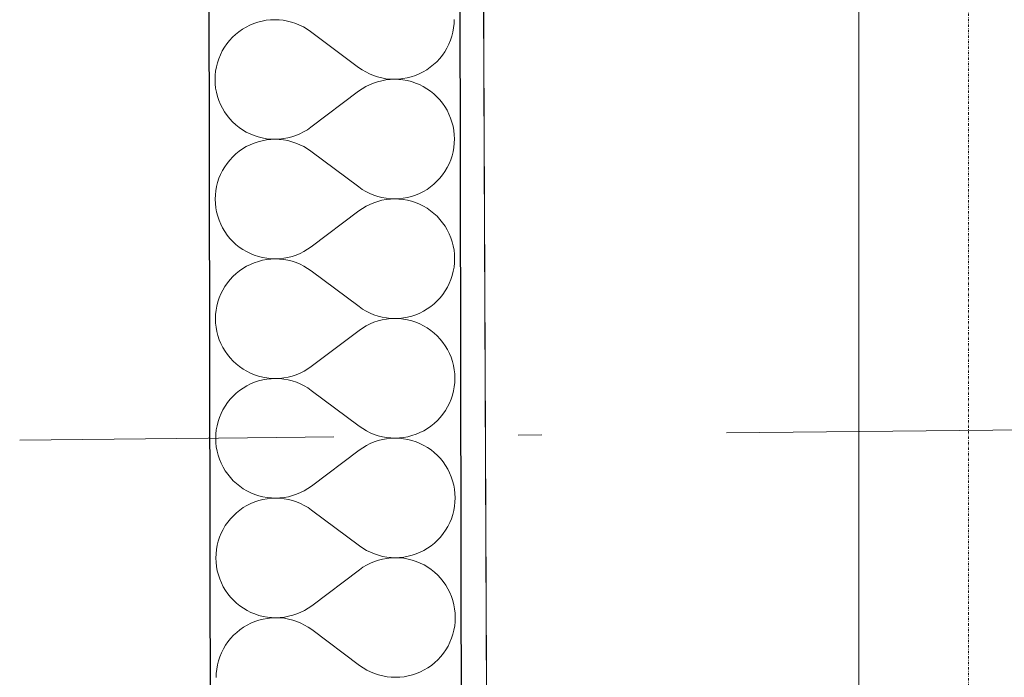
# Model space of a CAD drawing. Header units: millimetres. Extents: x -24674 to 2959, y -2716 to 20653.
# Tile 127 of 161: x -11258 to -10631, y 12247 to 12666. Entities that reach past the tile are written whole.
import ezdxf

# ---------------------------------------------------------------- set-up
doc = ezdxf.new("R2010")
doc.units = ezdxf.units.MM
doc.header["$MEASUREMENT"] = 0
for name, pattern in [('Wipeout_Contour', [1000, 0, -1000]), ('Čerchovaná', [450, 200, -117.5, 15, -117.5]), ('Čerchovaná S', [3.5, 1.5, -0.85, 0.3, -0.85])]:
    doc.linetypes.add(name, pattern=pattern)
for name, color, linetype in [('9._POHLED ZÁPADNÍ_1_Konstrukce - krov', 7, 'Continuous'), ('9._POHLED ZÁPADNÍ_1_Konstrukce - nosné', 7, 'Continuous'), ('9._POHLED ZÁPADNÍ_1_Nové_Konstrukce - nosné', 7, 'Continuous'), ('9._POHLED ZÁPADNÍ_1_Nové_Výplně - Povrchové', 7, 'Continuous'), ('9._POHLED ZÁPADNÍ_1_Nové_Výplně – Řezové', 7, 'Continuous'), ('9._POHLED ZÁPADNÍ_1_Výplně - Povrchové', 7, 'Continuous'), ('9._POHLED ZÁPADNÍ_1_VÝTAH VAR 1', 7, 'Continuous')]:
    doc.layers.add(name, color=color, linetype=linetype)

# ---------------------------------------------------------------- blocks, each defined once
blk = doc.blocks.new('*X21', base_point=(-27719.5, -6043.99))
at = {"layer": '9._POHLED ZÁPADNÍ_1_Nové_Výplně – Řezové', "color": 21, "linetype": 'Continuous', "lineweight": 20, "true_color": 0xffaaaa}
for p, q in [((-11103.34, 12665.18), (-11105.98, 12664.51)), ((-11100.67, 12665.67), (-11103.34, 12665.18)), ((-11097.96, 12665.96), (-11100.67, 12665.67)), ((-11095.24, 12666.07), (-11097.96, 12665.96)), ((-11092.53, 12665.97), (-11095.24, 12666.07)), ((-11089.82, 12665.68), (-11092.53, 12665.97)), ((-11087.14, 12665.2), (-11089.82, 12665.68)), ((-11084.51, 12664.53), (-11087.14, 12665.2)), ((-10981.08, 12663.55), (-10980.98, 12666.27)), ((-11115.84, 12659.99), (-11118.07, 12658.43)), ((-11113.5, 12661.38), (-11115.84, 12659.99)), ((-11111.07, 12662.6), (-11113.5, 12661.38)), ((-11108.56, 12663.65), (-11111.07, 12662.6)), ((-11105.98, 12664.51), (-11108.56, 12663.65)), ((-11081.92, 12663.68), (-11084.51, 12664.53)), ((-11079.41, 12662.64), (-11081.92, 12663.68)), ((-11076.98, 12661.42), (-11079.41, 12662.64)), ((-11074.63, 12660.04), (-11076.98, 12661.42)), ((-11072.4, 12658.49), (-11074.63, 12660.04)), ((-10981.84, 12658.17), (-10981.36, 12660.84)), ((-10981.36, 12660.84), (-10981.08, 12663.55)), ((-11124.03, 12652.87), (-11125.73, 12650.75)), ((-11122.18, 12654.87), (-11124.03, 12652.87)), ((-11120.19, 12656.72), (-11122.18, 12654.87)), ((-11118.07, 12658.43), (-11120.19, 12656.72)), ((-11041.88, 12635.68), (-11072.4, 12658.49)), ((-10984.4, 12650.43), (-10983.36, 12652.95)), ((-10983.36, 12652.95), (-10982.51, 12655.53)), ((-10982.51, 12655.53), (-10981.84, 12658.17)), ((-11127.28, 12648.52), (-11128.67, 12646.17)), ((-11125.73, 12650.75), (-11127.28, 12648.52)), ((-10987, 12645.65), (-10985.61, 12648)), ((-10985.61, 12648), (-10984.4, 12650.43)), ((-11130.92, 12641.22), (-11131.77, 12638.64)), ((-11129.88, 12643.74), (-11130.92, 12641.22)), ((-11128.67, 12646.17), (-11129.88, 12643.74)), ((-10992.1, 12639.3), (-10990.25, 12641.3)), ((-10990.25, 12641.3), (-10988.55, 12643.42)), ((-10988.55, 12643.42), (-10987, 12645.65)), ((-11132.44, 12636), (-11132.92, 12633.33)), ((-11131.77, 12638.64), (-11132.44, 12636)), ((-11041.88, 12635.68), (-11039.65, 12634.13)), ((-11039.65, 12634.13), (-11037.3, 12632.75)), ((-11000.78, 12632.79), (-10998.44, 12634.18)), ((-10998.44, 12634.18), (-10996.21, 12635.74)), ((-10996.21, 12635.74), (-10994.09, 12637.45)), ((-10994.09, 12637.45), (-10992.1, 12639.3)), ((-11133.2, 12630.62), (-11133.3, 12627.9)), ((-11133.3, 12627.9), (-11133.19, 12625.18)), ((-11132.92, 12633.33), (-11133.2, 12630.62)), ((-11037.3, 12632.75), (-11034.87, 12631.53)), ((-11034.87, 12631.53), (-11032.36, 12630.49)), ((-11032.36, 12630.49), (-11029.77, 12629.64)), ((-11029.77, 12629.64), (-11027.14, 12628.97)), ((-11027.14, 12628.97), (-11024.46, 12628.49)), ((-11024.46, 12627.7), (-11027.13, 12627.21)), ((-11024.46, 12628.49), (-11021.75, 12628.2)), ((-11021.75, 12628), (-11024.46, 12627.7)), ((-11021.75, 12628.2), (-11019.04, 12628.11)), ((-11019.04, 12628.11), (-11021.75, 12628)), ((-11019.04, 12628.11), (-11016.32, 12628.21)), ((-11016.32, 12628.01), (-11019.04, 12628.11)), ((-11016.32, 12628.21), (-11013.61, 12628.5)), ((-11013.61, 12627.73), (-11016.32, 12628.01)), ((-11013.61, 12628.5), (-11010.94, 12628.99)), ((-11010.93, 12627.25), (-11013.61, 12627.73)), ((-11010.94, 12628.99), (-11008.3, 12629.66)), ((-11008.3, 12629.66), (-11005.72, 12630.52)), ((-11005.72, 12630.52), (-11003.21, 12631.57)), ((-11003.21, 12631.57), (-11000.78, 12632.79)), ((-11133.19, 12625.18), (-11132.9, 12622.48)), ((-11132.9, 12622.48), (-11132.41, 12619.8)), ((-11039.62, 12622), (-11041.85, 12620.45)), ((-11037.29, 12623.4), (-11039.62, 12622)), ((-11034.86, 12624.62), (-11037.29, 12623.4)), ((-11032.35, 12625.67), (-11034.86, 12624.62)), ((-11029.77, 12626.53), (-11032.35, 12625.67)), ((-11027.13, 12627.21), (-11029.77, 12626.53)), ((-11008.29, 12626.59), (-11010.93, 12627.25)), ((-11005.71, 12625.73), (-11008.29, 12626.59)), ((-11003.2, 12624.7), (-11005.71, 12625.73)), ((-11000.76, 12623.49), (-11003.2, 12624.7)), ((-10998.42, 12622.1), (-11000.76, 12623.49)), ((-10996.18, 12620.56), (-10998.42, 12622.1)), ((-11132.41, 12619.8), (-11131.73, 12617.17)), ((-11131.73, 12617.17), (-11130.87, 12614.59)), ((-11041.85, 12620.45), (-11072.29, 12597.53)), ((-10994.06, 12618.85), (-10996.18, 12620.56)), ((-10992.06, 12617), (-10994.06, 12618.85)), ((-10990.2, 12615.02), (-10992.06, 12617)), ((-10988.49, 12612.9), (-10990.2, 12615.02)), ((-11130.87, 12614.59), (-11129.82, 12612.08)), ((-11129.82, 12612.08), (-11128.6, 12609.65)), ((-11128.6, 12609.65), (-11127.21, 12607.31)), ((-10986.94, 12610.67), (-10988.49, 12612.9)), ((-10985.54, 12608.33), (-10986.94, 12610.67)), ((-11127.21, 12607.31), (-11125.65, 12605.08)), ((-11125.65, 12605.08), (-11123.94, 12602.96)), ((-11123.94, 12602.96), (-11122.08, 12600.98)), ((-10984.32, 12605.9), (-10985.54, 12608.33)), ((-10983.28, 12603.39), (-10984.32, 12605.9)), ((-10982.41, 12600.81), (-10983.28, 12603.39)), ((-11122.08, 12600.98), (-11120.09, 12599.13)), ((-11120.09, 12599.13), (-11117.97, 12597.42)), ((-11117.97, 12597.42), (-11115.73, 12595.88)), ((-11074.52, 12595.98), (-11072.29, 12597.53)), ((-10981.73, 12598.18), (-10982.41, 12600.81)), ((-10981.25, 12595.5), (-10981.73, 12598.18)), ((-11115.73, 12595.88), (-11113.38, 12594.49)), ((-11113.38, 12594.49), (-11110.95, 12593.28)), ((-11110.95, 12593.28), (-11108.43, 12592.25)), ((-11108.43, 12592.25), (-11105.85, 12591.39)), ((-11105.85, 12591.39), (-11103.21, 12590.73)), ((-11103.21, 12590.73), (-11100.53, 12590.25)), ((-11100.53, 12590.25), (-11097.83, 12589.97)), ((-11097.83, 12589.97), (-11095.11, 12589.87)), ((-11095.11, 12589.87), (-11097.83, 12589.77)), ((-11095.11, 12589.87), (-11092.39, 12589.98)), ((-11092.39, 12589.78), (-11095.11, 12589.87)), ((-11092.39, 12589.98), (-11089.69, 12590.28)), ((-11089.69, 12590.28), (-11087.01, 12590.77)), ((-11087.01, 12590.77), (-11084.38, 12591.45)), ((-11084.38, 12591.45), (-11081.8, 12592.31)), ((-11081.8, 12592.31), (-11079.29, 12593.36)), ((-11079.29, 12593.36), (-11076.86, 12594.58)), ((-11076.86, 12594.58), (-11074.52, 12595.98)), ((-10980.95, 12592.8), (-10981.25, 12595.5)), ((-10980.85, 12590.08), (-10980.95, 12592.8)), ((-10980.94, 12587.36), (-10980.85, 12590.08)), ((-11115.71, 12583.8), (-11117.94, 12582.24)), ((-11113.37, 12585.19), (-11115.71, 12583.8)), ((-11110.94, 12586.41), (-11113.37, 12585.19)), ((-11108.43, 12587.46), (-11110.94, 12586.41)), ((-11105.84, 12588.32), (-11108.43, 12587.46)), ((-11103.21, 12588.99), (-11105.84, 12588.32)), ((-11100.53, 12589.48), (-11103.21, 12588.99)), ((-11097.83, 12589.77), (-11100.53, 12589.48)), ((-11089.69, 12589.49), (-11092.39, 12589.78)), ((-11087.01, 12589.01), (-11089.69, 12589.49)), ((-11084.37, 12588.34), (-11087.01, 12589.01)), ((-11081.79, 12587.49), (-11084.37, 12588.34)), ((-11079.27, 12586.45), (-11081.79, 12587.49)), ((-11076.84, 12585.23), (-11079.27, 12586.45)), ((-11074.5, 12583.85), (-11076.84, 12585.23)), ((-11072.26, 12582.3), (-11074.5, 12583.85)), ((-10981.71, 12581.97), (-10981.23, 12584.65)), ((-10981.23, 12584.65), (-10980.94, 12587.36)), ((-11122.04, 12578.68), (-11123.89, 12576.68)), ((-11120.05, 12580.53), (-11122.04, 12578.68)), ((-11117.94, 12582.24), (-11120.05, 12580.53)), ((-11041.75, 12559.49), (-11072.26, 12582.3)), ((-10983.23, 12576.76), (-10982.37, 12579.34)), ((-10982.37, 12579.34), (-10981.71, 12581.97)), ((-11127.15, 12572.33), (-11128.53, 12569.98)), ((-11125.6, 12574.56), (-11127.15, 12572.33)), ((-11123.89, 12576.68), (-11125.6, 12574.56)), ((-10986.86, 12569.46), (-10985.48, 12571.81)), ((-10985.48, 12571.81), (-10984.27, 12574.24)), ((-10984.27, 12574.24), (-10983.23, 12576.76)), ((-11130.78, 12565.03), (-11131.64, 12562.45)), ((-11129.74, 12567.55), (-11130.78, 12565.03)), ((-11128.53, 12569.98), (-11129.74, 12567.55)), ((-10991.97, 12563.11), (-10990.12, 12565.11)), ((-10990.12, 12565.11), (-10988.41, 12567.23)), ((-10988.41, 12567.23), (-10986.86, 12569.46)), ((-11132.3, 12559.81), (-11132.78, 12557.14)), ((-11131.64, 12562.45), (-11132.3, 12559.81)), ((-11041.75, 12559.49), (-11039.51, 12557.94)), ((-10998.3, 12557.99), (-10996.07, 12559.54)), ((-10996.07, 12559.54), (-10993.96, 12561.25)), ((-10993.96, 12561.25), (-10991.97, 12563.11)), ((-11133.07, 12554.43), (-11133.16, 12551.71)), ((-11132.78, 12557.14), (-11133.07, 12554.43)), ((-11039.51, 12557.94), (-11037.17, 12556.56)), ((-11037.17, 12556.56), (-11034.74, 12555.34)), ((-11034.74, 12555.34), (-11032.22, 12554.3)), ((-11032.22, 12554.3), (-11029.64, 12553.45)), ((-11029.64, 12553.45), (-11027, 12552.78)), ((-11027, 12552.78), (-11024.32, 12552.3)), ((-11024.32, 12552.3), (-11021.62, 12552.01)), ((-11016.18, 12552.01), (-11013.48, 12552.31)), ((-11013.48, 12552.31), (-11010.8, 12552.8)), ((-11010.8, 12552.8), (-11008.17, 12553.47)), ((-11008.17, 12553.47), (-11005.59, 12554.33)), ((-11005.59, 12554.33), (-11003.07, 12555.38)), ((-11003.07, 12555.38), (-11000.64, 12556.6)), ((-11000.64, 12556.6), (-10998.3, 12557.99)), ((-11133.16, 12551.71), (-11133.06, 12548.99)), ((-11133.06, 12548.99), (-11132.76, 12546.29)), ((-11132.76, 12546.29), (-11132.28, 12543.61)), ((-11037.15, 12547.21), (-11039.49, 12545.81)), ((-11034.72, 12548.43), (-11037.15, 12547.21)), ((-11032.21, 12549.48), (-11034.72, 12548.43)), ((-11029.63, 12550.34), (-11032.21, 12549.48)), ((-11027, 12551.02), (-11029.63, 12550.34)), ((-11024.32, 12551.51), (-11027, 12551.02)), ((-11021.62, 12551.81), (-11024.32, 12551.51)), ((-11021.62, 12552.01), (-11018.9, 12551.91)), ((-11018.9, 12551.91), (-11021.62, 12551.81)), ((-11018.9, 12551.91), (-11016.18, 12552.01)), ((-11016.18, 12551.82), (-11018.9, 12551.91)), ((-11013.48, 12551.54), (-11016.18, 12551.82)), ((-11010.8, 12551.06), (-11013.48, 12551.54)), ((-11008.16, 12550.4), (-11010.8, 12551.06)), ((-11005.58, 12549.54), (-11008.16, 12550.4)), ((-11003.06, 12548.51), (-11005.58, 12549.54)), ((-11000.63, 12547.3), (-11003.06, 12548.51)), ((-10998.28, 12545.91), (-11000.63, 12547.3)), ((-11132.28, 12543.61), (-11131.6, 12540.98)), ((-11131.6, 12540.98), (-11130.73, 12538.4)), ((-11041.72, 12544.26), (-11072.16, 12521.34)), ((-11039.49, 12545.81), (-11041.72, 12544.26)), ((-10996.04, 12544.37), (-10998.28, 12545.91)), ((-10993.92, 12542.66), (-10996.04, 12544.37)), ((-10991.93, 12540.81), (-10993.92, 12542.66)), ((-10990.07, 12538.83), (-10991.93, 12540.81)), ((-11130.73, 12538.4), (-11129.69, 12535.89)), ((-11129.69, 12535.89), (-11128.47, 12533.46)), ((-11128.47, 12533.46), (-11127.07, 12531.12)), ((-10988.36, 12536.71), (-10990.07, 12538.83)), ((-10986.8, 12534.48), (-10988.36, 12536.71)), ((-10985.41, 12532.14), (-10986.8, 12534.48)), ((-11127.07, 12531.12), (-11125.52, 12528.89)), ((-11125.52, 12528.89), (-11123.81, 12526.77)), ((-10984.19, 12529.71), (-10985.41, 12532.14)), ((-10983.14, 12527.2), (-10984.19, 12529.71)), ((-10982.28, 12524.62), (-10983.14, 12527.2)), ((-11123.81, 12526.77), (-11121.95, 12524.79)), ((-11121.95, 12524.79), (-11119.95, 12522.94)), ((-11119.95, 12522.94), (-11117.83, 12521.23)), ((-11117.83, 12521.23), (-11115.59, 12519.69)), ((-11074.39, 12519.79), (-11072.16, 12521.34)), ((-10981.6, 12521.99), (-10982.28, 12524.62)), ((-10981.11, 12519.31), (-10981.6, 12521.99)), ((-11115.59, 12519.69), (-11113.25, 12518.3)), ((-11113.25, 12518.3), (-11110.81, 12517.09)), ((-11110.81, 12517.09), (-11108.3, 12516.06)), ((-11108.3, 12516.06), (-11105.72, 12515.2)), ((-11105.72, 12515.2), (-11103.08, 12514.54)), ((-11086.88, 12514.58), (-11084.24, 12515.25)), ((-11084.24, 12515.25), (-11081.66, 12516.12)), ((-11081.66, 12516.12), (-11079.15, 12517.17)), ((-11079.15, 12517.17), (-11076.72, 12518.39)), ((-11076.72, 12518.39), (-11074.39, 12519.79)), ((-10980.82, 12516.61), (-10981.11, 12519.31)), ((-10980.71, 12513.89), (-10980.82, 12516.61)), ((-11113.23, 12509), (-11115.57, 12507.61)), ((-11110.8, 12510.22), (-11113.23, 12509)), ((-11108.29, 12511.27), (-11110.8, 12510.22)), ((-11105.71, 12512.13), (-11108.29, 12511.27)), ((-11103.07, 12512.8), (-11105.71, 12512.13)), ((-11103.08, 12514.54), (-11100.4, 12514.06)), ((-11100.4, 12513.29), (-11103.07, 12512.8)), ((-11100.4, 12514.06), (-11097.69, 12513.78)), ((-11097.69, 12513.58), (-11100.4, 12513.29)), ((-11097.69, 12513.78), (-11094.97, 12513.68)), ((-11094.97, 12513.68), (-11097.69, 12513.58)), ((-11094.97, 12513.68), (-11092.26, 12513.79)), ((-11092.26, 12513.59), (-11094.97, 12513.68)), ((-11092.26, 12513.79), (-11089.55, 12514.09)), ((-11089.55, 12513.3), (-11092.26, 12513.59)), ((-11089.55, 12514.09), (-11086.88, 12514.58)), ((-11086.87, 12512.82), (-11089.55, 12513.3)), ((-11084.24, 12512.15), (-11086.87, 12512.82)), ((-11081.65, 12511.3), (-11084.24, 12512.15)), ((-11079.14, 12510.26), (-11081.65, 12511.3)), ((-11076.71, 12509.04), (-11079.14, 12510.26)), ((-11074.36, 12507.66), (-11076.71, 12509.04)), ((-10981.57, 12505.78), (-10981.09, 12508.46)), ((-10981.09, 12508.46), (-10980.81, 12511.17)), ((-10980.81, 12511.17), (-10980.71, 12513.89)), ((-11121.91, 12502.49), (-11123.76, 12500.49)), ((-11119.92, 12504.34), (-11121.91, 12502.49)), ((-11117.8, 12506.05), (-11119.92, 12504.34)), ((-11115.57, 12507.61), (-11117.8, 12506.05)), ((-11072.13, 12506.11), (-11074.36, 12507.66)), ((-11041.61, 12483.3), (-11072.13, 12506.11)), ((-10983.09, 12500.56), (-10982.24, 12503.15)), ((-10982.24, 12503.15), (-10981.57, 12505.78)), ((-11127.01, 12496.14), (-11128.4, 12493.79)), ((-11125.46, 12498.37), (-11127.01, 12496.14)), ((-11123.76, 12500.49), (-11125.46, 12498.37)), ((-10985.34, 12495.61), (-10984.13, 12498.05)), ((-10984.13, 12498.05), (-10983.09, 12500.56)), ((-11129.61, 12491.36), (-11130.65, 12488.84)), ((-11128.4, 12493.79), (-11129.61, 12491.36)), ((-10989.98, 12488.92), (-10988.28, 12491.04)), ((-10988.28, 12491.04), (-10986.73, 12493.27)), ((-10986.73, 12493.27), (-10985.34, 12495.61)), ((-11132.17, 12483.62), (-11132.65, 12480.95)), ((-11131.5, 12486.26), (-11132.17, 12483.62)), ((-11130.65, 12488.84), (-11131.5, 12486.26)), ((-11041.61, 12483.3), (-11039.38, 12481.75)), ((-10998.17, 12481.8), (-10995.94, 12483.35)), ((-10995.94, 12483.35), (-10993.82, 12485.06)), ((-10993.82, 12485.06), (-10991.83, 12486.92)), ((-10991.83, 12486.92), (-10989.98, 12488.92)), ((-11132.93, 12478.24), (-11133.03, 12475.52)), ((-11132.65, 12480.95), (-11132.93, 12478.24)), ((-11039.38, 12481.75), (-11037.03, 12480.37)), ((-11037.03, 12480.37), (-11034.6, 12479.15)), ((-11034.6, 12479.15), (-11032.09, 12478.11)), ((-11032.09, 12478.11), (-11029.5, 12477.26)), ((-11029.5, 12477.26), (-11026.87, 12476.59)), ((-11010.67, 12476.6), (-11008.03, 12477.28)), ((-11008.03, 12477.28), (-11005.45, 12478.14)), ((-11005.45, 12478.14), (-11002.94, 12479.19)), ((-11002.94, 12479.19), (-11000.51, 12480.41)), ((-11000.51, 12480.41), (-10998.17, 12481.8)), ((-11133.03, 12475.52), (-11132.92, 12472.8)), ((-11132.92, 12472.8), (-11132.63, 12470.1)), ((-11037.02, 12471.02), (-11039.35, 12469.62)), ((-11034.59, 12472.24), (-11037.02, 12471.02)), ((-11032.08, 12473.29), (-11034.59, 12472.24)), ((-11029.5, 12474.15), (-11032.08, 12473.29)), ((-11026.86, 12474.83), (-11029.5, 12474.15)), ((-11026.87, 12476.59), (-11024.19, 12476.11)), ((-11024.19, 12475.32), (-11026.86, 12474.83)), ((-11024.19, 12476.11), (-11021.48, 12475.82)), ((-11021.48, 12475.62), (-11024.19, 12475.32)), ((-11021.48, 12475.82), (-11018.77, 12475.72)), ((-11018.77, 12475.72), (-11021.48, 12475.62)), ((-11018.77, 12475.72), (-11016.05, 12475.82)), ((-11016.05, 12475.63), (-11018.77, 12475.72)), ((-11016.05, 12475.82), (-11013.34, 12476.12)), ((-11013.34, 12475.35), (-11016.05, 12475.63)), ((-11013.34, 12476.12), (-11010.67, 12476.6)), ((-11010.66, 12474.87), (-11013.34, 12475.35)), ((-11008.02, 12474.21), (-11010.66, 12474.87)), ((-11005.44, 12473.35), (-11008.02, 12474.21)), ((-11002.93, 12472.32), (-11005.44, 12473.35)), ((-11000.49, 12471.1), (-11002.93, 12472.32)), ((-10998.15, 12469.72), (-11000.49, 12471.1)), ((-11132.63, 12470.1), (-11132.14, 12467.42)), ((-11132.14, 12467.42), (-11131.46, 12464.79)), ((-11131.46, 12464.79), (-11130.6, 12462.21)), ((-11041.58, 12468.06), (-11072.02, 12445.15)), ((-11039.35, 12469.62), (-11041.58, 12468.06)), ((-10995.91, 12468.18), (-10998.15, 12469.72)), ((-10993.79, 12466.47), (-10995.91, 12468.18)), ((-10991.79, 12464.62), (-10993.79, 12466.47)), ((-10989.93, 12462.64), (-10991.79, 12464.62)), ((-11130.6, 12462.21), (-11129.55, 12459.7)), ((-11129.55, 12459.7), (-11128.33, 12457.27)), ((-10988.22, 12460.52), (-10989.93, 12462.64)), ((-10986.67, 12458.29), (-10988.22, 12460.52)), ((-10985.27, 12455.95), (-10986.67, 12458.29)), ((-11128.33, 12457.27), (-11126.94, 12454.93)), ((-11126.94, 12454.93), (-11125.38, 12452.7)), ((-11125.38, 12452.7), (-11123.67, 12450.58)), ((-10984.05, 12453.52), (-10985.27, 12455.95)), ((-10983.01, 12451.01), (-10984.05, 12453.52)), ((-11123.67, 12450.58), (-11121.81, 12448.6)), ((-11121.81, 12448.6), (-11119.82, 12446.75)), ((-11119.82, 12446.75), (-11117.7, 12445.04)), ((-10982.14, 12448.43), (-10983.01, 12451.01)), ((-10981.46, 12445.8), (-10982.14, 12448.43)), ((-10980.98, 12443.12), (-10981.46, 12445.8)), ((-11117.7, 12445.04), (-11115.46, 12443.5)), ((-11115.46, 12443.5), (-11113.11, 12442.11)), ((-11113.11, 12442.11), (-11110.68, 12440.9)), ((-11110.68, 12440.9), (-11108.16, 12439.87)), ((-11108.16, 12439.87), (-11105.58, 12439.01)), ((-11084.11, 12439.06), (-11081.53, 12439.93)), ((-11081.53, 12439.93), (-11079.02, 12440.98)), ((-11079.02, 12440.98), (-11076.59, 12442.2)), ((-11076.59, 12442.2), (-11074.25, 12443.6)), ((-11074.25, 12443.6), (-11072.02, 12445.15)), ((-10980.68, 12440.42), (-10980.98, 12443.12)), ((-10980.58, 12437.7), (-10980.68, 12440.42)), ((-11110.67, 12434.03), (-11113.1, 12432.81)), ((-11108.15, 12435.08), (-11110.67, 12434.03)), ((-11105.57, 12435.94), (-11108.15, 12435.08)), ((-11105.58, 12439.01), (-11102.94, 12438.35)), ((-11102.94, 12436.61), (-11105.57, 12435.94)), ((-11102.94, 12438.35), (-11100.26, 12437.87)), ((-11100.26, 12437.1), (-11102.94, 12436.61)), ((-11100.26, 12437.87), (-11097.56, 12437.58)), ((-11097.56, 12437.39), (-11100.26, 12437.1)), ((-11097.56, 12437.58), (-11094.84, 12437.49)), ((-11094.84, 12437.49), (-11097.56, 12437.39)), ((-11094.84, 12437.49), (-11092.12, 12437.6)), ((-11092.12, 12437.4), (-11094.84, 12437.49)), ((-11092.12, 12437.6), (-11089.42, 12437.9)), ((-11089.42, 12437.11), (-11092.12, 12437.4)), ((-11089.42, 12437.9), (-11086.74, 12438.38)), ((-11086.74, 12436.63), (-11089.42, 12437.11)), ((-11086.74, 12438.38), (-11084.11, 12439.06)), ((-11084.1, 12435.96), (-11086.74, 12436.63)), ((-11081.52, 12435.11), (-11084.1, 12435.96)), ((-11079, 12434.07), (-11081.52, 12435.11)), ((-11076.57, 12432.85), (-11079, 12434.07)), ((-10980.96, 12432.27), (-10980.67, 12434.98)), ((-10980.67, 12434.98), (-10980.58, 12437.7)), ((-11119.78, 12428.15), (-11121.77, 12426.3)), ((-11117.67, 12429.86), (-11119.78, 12428.15)), ((-11115.44, 12431.42), (-11117.67, 12429.86)), ((-11113.1, 12432.81), (-11115.44, 12431.42)), ((-11074.23, 12431.47), (-11076.57, 12432.85)), ((-11071.99, 12429.92), (-11074.23, 12431.47)), ((-11041.48, 12407.11), (-11071.99, 12429.92)), ((-10982.96, 12424.37), (-10982.1, 12426.96)), ((-10982.1, 12426.96), (-10981.44, 12429.59)), ((-10981.44, 12429.59), (-10980.96, 12432.27)), ((-11125.33, 12422.18), (-11126.88, 12419.95)), ((-11123.62, 12424.3), (-11125.33, 12422.18)), ((-11121.77, 12426.3), (-11123.62, 12424.3)), ((-10985.21, 12419.42), (-10984, 12421.86)), ((-10984, 12421.86), (-10982.96, 12424.37)), ((-11129.47, 12415.17), (-11130.51, 12412.65)), ((-11128.26, 12417.6), (-11129.47, 12415.17)), ((-11126.88, 12419.95), (-11128.26, 12417.6)), ((-10989.85, 12412.72), (-10988.14, 12414.85)), ((-10988.14, 12414.85), (-10986.59, 12417.08)), ((-10986.59, 12417.08), (-10985.21, 12419.42)), ((-11131.37, 12410.07), (-11132.03, 12407.43)), ((-11130.51, 12412.65), (-11131.37, 12410.07)), ((-10995.8, 12407.16), (-10993.69, 12408.87)), ((-10993.69, 12408.87), (-10991.7, 12410.73)), ((-10991.7, 12410.73), (-10989.85, 12412.72)), ((-11132.8, 12402.05), (-11132.89, 12399.33)), ((-11132.51, 12404.76), (-11132.8, 12402.05)), ((-11132.03, 12407.43), (-11132.51, 12404.76)), ((-11041.48, 12407.11), (-11039.24, 12405.56)), ((-11039.24, 12405.56), (-11036.9, 12404.18)), ((-11036.9, 12404.18), (-11034.47, 12402.96)), ((-11034.47, 12402.96), (-11031.95, 12401.92)), ((-11031.95, 12401.92), (-11029.37, 12401.07)), ((-11007.9, 12401.09), (-11005.32, 12401.95)), ((-11005.32, 12401.95), (-11002.8, 12403)), ((-11002.8, 12403), (-11000.37, 12404.22)), ((-11000.37, 12404.22), (-10998.03, 12405.61)), ((-10998.03, 12405.61), (-10995.8, 12407.16)), ((-11132.89, 12399.33), (-11132.79, 12396.61)), ((-11132.79, 12396.61), (-11132.49, 12393.91)), ((-11034.45, 12396.05), (-11036.88, 12394.83)), ((-11031.94, 12397.1), (-11034.45, 12396.05)), ((-11029.36, 12397.96), (-11031.94, 12397.1)), ((-11029.37, 12401.07), (-11026.73, 12400.4)), ((-11026.73, 12398.64), (-11029.36, 12397.96)), ((-11026.73, 12400.4), (-11024.05, 12399.92)), ((-11024.05, 12399.13), (-11026.73, 12398.64)), ((-11024.05, 12399.92), (-11021.35, 12399.63)), ((-11021.35, 12399.43), (-11024.05, 12399.13)), ((-11021.35, 12399.63), (-11018.63, 12399.53)), ((-11018.63, 12399.53), (-11021.35, 12399.43)), ((-11018.63, 12399.53), (-11015.91, 12399.63)), ((-11015.91, 12399.44), (-11018.63, 12399.53)), ((-11015.91, 12399.63), (-11013.21, 12399.93)), ((-11013.21, 12399.16), (-11015.91, 12399.44)), ((-11013.21, 12399.93), (-11010.53, 12400.41)), ((-11010.53, 12398.68), (-11013.21, 12399.16)), ((-11010.53, 12400.41), (-11007.9, 12401.09)), ((-11007.89, 12398.02), (-11010.53, 12398.68)), ((-11005.31, 12397.16), (-11007.89, 12398.02)), ((-11002.79, 12396.13), (-11005.31, 12397.16)), ((-11000.36, 12394.91), (-11002.79, 12396.13)), ((-11132.49, 12393.91), (-11132.01, 12391.23)), ((-11132.01, 12391.23), (-11131.33, 12388.6)), ((-11041.45, 12391.87), (-11071.89, 12368.96)), ((-11039.22, 12393.43), (-11041.45, 12391.87)), ((-11036.88, 12394.83), (-11039.22, 12393.43)), ((-10998.01, 12393.53), (-11000.36, 12394.91)), ((-10995.77, 12391.98), (-10998.01, 12393.53)), ((-10993.65, 12390.28), (-10995.77, 12391.98)), ((-10991.66, 12388.43), (-10993.65, 12390.28)), ((-11131.33, 12388.6), (-11130.46, 12386.02)), ((-11130.46, 12386.02), (-11129.42, 12383.51)), ((-11129.42, 12383.51), (-11128.2, 12381.08)), ((-10989.8, 12386.45), (-10991.66, 12388.43)), ((-10988.09, 12384.33), (-10989.8, 12386.45)), ((-10986.53, 12382.1), (-10988.09, 12384.33)), ((-11128.2, 12381.08), (-11126.8, 12378.74)), ((-11126.8, 12378.74), (-11125.25, 12376.51)), ((-10985.14, 12379.76), (-10986.53, 12382.1)), ((-10983.92, 12377.33), (-10985.14, 12379.76)), ((-10982.87, 12374.82), (-10983.92, 12377.33)), ((-11125.25, 12376.51), (-11123.54, 12374.39)), ((-11123.54, 12374.39), (-11121.68, 12372.41)), ((-11121.68, 12372.41), (-11119.68, 12370.56)), ((-11119.68, 12370.56), (-11117.56, 12368.85)), ((-10982.01, 12372.24), (-10982.87, 12374.82)), ((-10981.33, 12369.61), (-10982.01, 12372.24)), ((-11117.56, 12368.85), (-11115.32, 12367.31)), ((-11115.32, 12367.31), (-11112.98, 12365.92)), ((-11112.98, 12365.92), (-11110.54, 12364.71)), ((-11110.54, 12364.71), (-11108.03, 12363.68)), ((-11081.39, 12363.74), (-11078.88, 12364.79)), ((-11078.88, 12364.79), (-11076.45, 12366.01)), ((-11076.45, 12366.01), (-11074.12, 12367.41)), ((-11074.12, 12367.41), (-11071.89, 12368.96)), ((-10980.84, 12366.93), (-10981.33, 12369.61)), ((-10980.55, 12364.22), (-10980.84, 12366.93)), ((-10980.44, 12361.51), (-10980.55, 12364.22)), ((-11108.02, 12358.88), (-11110.53, 12357.84)), ((-11108.03, 12363.68), (-11105.45, 12362.82)), ((-11105.44, 12359.75), (-11108.02, 12358.88)), ((-11105.45, 12362.82), (-11102.81, 12362.16)), ((-11102.8, 12360.42), (-11105.44, 12359.75)), ((-11102.81, 12362.16), (-11100.13, 12361.68)), ((-11100.13, 12360.91), (-11102.8, 12360.42)), ((-11100.13, 12361.68), (-11097.42, 12361.39)), ((-11097.42, 12361.2), (-11100.13, 12360.91)), ((-11097.42, 12361.39), (-11094.7, 12361.3)), ((-11094.7, 12361.3), (-11097.42, 12361.2)), ((-11094.7, 12361.3), (-11091.99, 12361.41)), ((-11091.99, 12361.21), (-11094.7, 12361.3)), ((-11091.99, 12361.41), (-11089.28, 12361.7)), ((-11089.28, 12360.92), (-11091.99, 12361.21)), ((-11089.28, 12361.7), (-11086.61, 12362.19)), ((-11086.6, 12360.44), (-11089.28, 12360.92)), ((-11086.61, 12362.19), (-11083.97, 12362.87)), ((-11083.97, 12359.77), (-11086.6, 12360.44)), ((-11083.97, 12362.87), (-11081.39, 12363.74)), ((-11081.38, 12358.92), (-11083.97, 12359.77)), ((-11078.87, 12357.88), (-11081.38, 12358.92)), ((-11076.44, 12356.66), (-11078.87, 12357.88)), ((-10980.82, 12356.08), (-10980.54, 12358.79)), ((-10980.54, 12358.79), (-10980.44, 12361.51)), ((-11119.65, 12351.96), (-11121.64, 12350.11)), ((-11117.53, 12353.67), (-11119.65, 12351.96)), ((-11115.3, 12355.23), (-11117.53, 12353.67)), ((-11112.96, 12356.62), (-11115.3, 12355.23)), ((-11110.53, 12357.84), (-11112.96, 12356.62)), ((-11074.09, 12355.27), (-11076.44, 12356.66)), ((-11071.86, 12353.73), (-11074.09, 12355.27)), ((-11041.34, 12330.92), (-11071.86, 12353.73)), ((-10981.97, 12350.77), (-10981.3, 12353.4)), ((-10981.3, 12353.4), (-10980.82, 12356.08)), ((-11125.19, 12345.99), (-11126.74, 12343.76)), ((-11123.49, 12348.11), (-11125.19, 12345.99)), ((-11121.64, 12350.11), (-11123.49, 12348.11)), ((-10985.07, 12343.23), (-10983.86, 12345.67)), ((-10983.86, 12345.67), (-10982.82, 12348.18)), ((-10982.82, 12348.18), (-10981.97, 12350.77)), ((-11128.13, 12341.41), (-11129.34, 12338.98)), ((-11126.74, 12343.76), (-11128.13, 12341.41)), ((-10988.01, 12338.66), (-10986.46, 12340.89)), ((-10986.46, 12340.89), (-10985.07, 12343.23)), ((-11131.23, 12333.88), (-11131.9, 12331.24)), ((-11130.38, 12336.46), (-11131.23, 12333.88)), ((-11129.34, 12338.98), (-11130.38, 12336.46)), ((-10993.55, 12332.68), (-10991.56, 12334.54)), ((-10991.56, 12334.54), (-10989.71, 12336.53)), ((-10989.71, 12336.53), (-10988.01, 12338.66)), ((-11132.38, 12328.57), (-11132.66, 12325.86)), ((-11131.9, 12331.24), (-11132.38, 12328.57)), ((-11041.34, 12330.92), (-11039.11, 12329.37)), ((-11039.11, 12329.37), (-11036.76, 12327.99)), ((-11036.76, 12327.99), (-11034.33, 12326.77)), ((-11034.33, 12326.77), (-11031.82, 12325.73)), ((-11005.18, 12325.76), (-11002.67, 12326.81)), ((-11002.67, 12326.81), (-11000.24, 12328.03)), ((-11000.24, 12328.03), (-10997.9, 12329.42)), ((-10997.9, 12329.42), (-10995.67, 12330.97)), ((-10995.67, 12330.97), (-10993.55, 12332.68)), ((-11132.66, 12325.86), (-11132.76, 12323.14)), ((-11132.76, 12323.14), (-11132.65, 12320.42)), ((-11132.65, 12320.42), (-11132.36, 12317.72)), ((-11031.81, 12320.91), (-11034.32, 12319.86)), ((-11031.82, 12325.73), (-11029.23, 12324.88)), ((-11029.23, 12321.77), (-11031.81, 12320.91)), ((-11029.23, 12324.88), (-11026.6, 12324.21)), ((-11026.59, 12322.45), (-11029.23, 12321.77)), ((-11026.6, 12324.21), (-11023.92, 12323.73)), ((-11023.92, 12322.94), (-11026.59, 12322.45)), ((-11023.92, 12323.73), (-11021.21, 12323.44)), ((-11021.21, 12323.24), (-11023.92, 12322.94)), ((-11021.21, 12323.44), (-11018.5, 12323.34)), ((-11018.5, 12323.34), (-11021.21, 12323.24)), ((-11018.5, 12323.34), (-11015.78, 12323.44)), ((-11015.78, 12323.25), (-11018.5, 12323.34)), ((-11015.78, 12323.44), (-11013.07, 12323.74)), ((-11013.07, 12322.97), (-11015.78, 12323.25)), ((-11013.07, 12323.74), (-11010.4, 12324.22)), ((-11010.39, 12322.49), (-11013.07, 12322.97)), ((-11010.4, 12324.22), (-11007.76, 12324.9)), ((-11007.75, 12321.83), (-11010.39, 12322.49)), ((-11007.76, 12324.9), (-11005.18, 12325.76)), ((-11005.17, 12320.97), (-11007.75, 12321.83)), ((-11002.66, 12319.94), (-11005.17, 12320.97)), ((-11132.36, 12317.72), (-11131.87, 12315.04)), ((-11131.87, 12315.04), (-11131.19, 12312.41)), ((-11041.31, 12315.68), (-11071.75, 12292.77)), ((-11039.08, 12317.24), (-11041.31, 12315.68)), ((-11036.75, 12318.64), (-11039.08, 12317.24)), ((-11034.32, 12319.86), (-11036.75, 12318.64)), ((-11000.22, 12318.72), (-11002.66, 12319.94)), ((-10997.88, 12317.34), (-11000.22, 12318.72)), ((-10995.64, 12315.79), (-10997.88, 12317.34)), ((-10993.52, 12314.09), (-10995.64, 12315.79)), ((-10991.52, 12312.24), (-10993.52, 12314.09)), ((-11131.19, 12312.41), (-11130.33, 12309.83)), ((-11130.33, 12309.83), (-11129.28, 12307.32)), ((-10989.66, 12310.25), (-10991.52, 12312.24)), ((-10987.95, 12308.14), (-10989.66, 12310.25)), ((-10986.4, 12305.91), (-10987.95, 12308.14)), ((-11129.28, 12307.32), (-11128.06, 12304.89)), ((-11128.06, 12304.89), (-11126.67, 12302.55)), ((-11126.67, 12302.55), (-11125.11, 12300.32)), ((-10985, 12303.57), (-10986.4, 12305.91)), ((-10983.78, 12301.14), (-10985, 12303.57)), ((-11125.11, 12300.32), (-11123.4, 12298.2)), ((-11123.4, 12298.2), (-11121.54, 12296.21)), ((-11121.54, 12296.21), (-11119.55, 12294.37)), ((-10982.74, 12298.63), (-10983.78, 12301.14)), ((-10981.87, 12296.05), (-10982.74, 12298.63)), ((-10981.19, 12293.42), (-10981.87, 12296.05)), ((-11119.55, 12294.37), (-11117.43, 12292.66)), ((-11117.43, 12292.66), (-11115.19, 12291.12)), ((-11115.19, 12291.12), (-11112.84, 12289.73)), ((-11112.84, 12289.73), (-11110.41, 12288.52)), ((-11078.75, 12288.6), (-11076.32, 12289.82)), ((-11076.32, 12289.82), (-11073.98, 12291.22)), ((-11073.98, 12291.22), (-11071.75, 12292.77)), ((-10980.71, 12290.74), (-10981.19, 12293.42)), ((-10980.41, 12288.03), (-10980.71, 12290.74)), ((-11110.41, 12288.52), (-11107.89, 12287.49)), ((-11107.88, 12282.69), (-11110.4, 12281.65)), ((-11107.89, 12287.49), (-11105.31, 12286.63)), ((-11105.3, 12283.56), (-11107.88, 12282.69)), ((-11105.31, 12286.63), (-11102.67, 12285.97)), ((-11102.67, 12284.23), (-11105.3, 12283.56)), ((-11102.67, 12285.97), (-11099.99, 12285.49)), ((-11099.99, 12284.72), (-11102.67, 12284.23)), ((-11099.99, 12285.49), (-11097.29, 12285.2)), ((-11097.29, 12285.01), (-11099.99, 12284.72)), ((-11097.29, 12285.2), (-11094.57, 12285.11)), ((-11094.57, 12285.11), (-11097.29, 12285.01)), ((-11094.57, 12285.11), (-11091.85, 12285.22)), ((-11091.85, 12285.02), (-11094.57, 12285.11)), ((-11091.85, 12285.22), (-11089.15, 12285.51)), ((-11089.15, 12284.73), (-11091.85, 12285.02)), ((-11089.15, 12285.51), (-11086.47, 12286)), ((-11086.47, 12284.25), (-11089.15, 12284.73)), ((-11086.47, 12286), (-11083.84, 12286.68)), ((-11083.83, 12283.58), (-11086.47, 12284.25)), ((-11083.84, 12286.68), (-11081.26, 12287.55)), ((-11081.25, 12282.72), (-11083.83, 12283.58)), ((-11081.26, 12287.55), (-11078.75, 12288.6)), ((-11078.73, 12281.69), (-11081.25, 12282.72)), ((-10980.31, 12285.32), (-10980.41, 12288.03)), ((-10980.4, 12282.6), (-10980.31, 12285.32)), ((-11117.4, 12277.48), (-11119.51, 12275.77)), ((-11115.17, 12279.04), (-11117.4, 12277.48)), ((-11112.83, 12280.43), (-11115.17, 12279.04)), ((-11110.4, 12281.65), (-11112.83, 12280.43)), ((-11076.3, 12280.47), (-11078.73, 12281.69)), ((-11073.96, 12279.08), (-11076.3, 12280.47)), ((-11071.72, 12277.53), (-11073.96, 12279.08)), ((-11041.21, 12254.73), (-11071.72, 12277.53)), ((-10981.83, 12274.58), (-10981.17, 12277.21)), ((-10981.17, 12277.21), (-10980.69, 12279.89)), ((-10980.69, 12279.89), (-10980.4, 12282.6)), ((-11123.35, 12271.92), (-11125.06, 12269.8)), ((-11121.5, 12273.92), (-11123.35, 12271.92)), ((-11119.51, 12275.77), (-11121.5, 12273.92)), ((-10983.73, 12269.48), (-10982.69, 12271.99)), ((-10982.69, 12271.99), (-10981.83, 12274.58)), ((-11127.99, 12265.22), (-11129.2, 12262.79)), ((-11126.61, 12267.56), (-11127.99, 12265.22)), ((-11125.06, 12269.8), (-11126.61, 12267.56)), ((-10987.87, 12262.46), (-10986.32, 12264.7)), ((-10986.32, 12264.7), (-10984.94, 12267.04)), ((-10984.94, 12267.04), (-10983.73, 12269.48)), ((-11131.1, 12257.69), (-11131.76, 12255.05)), ((-11130.24, 12260.27), (-11131.1, 12257.69)), ((-11129.2, 12262.79), (-11130.24, 12260.27)), ((-10993.42, 12256.49), (-10991.43, 12258.35)), ((-10991.43, 12258.35), (-10989.58, 12260.34)), ((-10989.58, 12260.34), (-10987.87, 12262.46)), ((-11132.24, 12252.38), (-11132.53, 12249.67)), ((-11131.76, 12255.05), (-11132.24, 12252.38)), ((-11041.21, 12254.73), (-11038.97, 12253.18)), ((-11038.97, 12253.18), (-11036.63, 12251.8)), ((-11036.63, 12251.8), (-11034.2, 12250.58)), ((-11002.53, 12250.62), (-11000.1, 12251.84)), ((-11000.1, 12251.84), (-10997.76, 12253.23)), ((-10997.76, 12253.23), (-10995.53, 12254.78)), ((-10995.53, 12254.78), (-10993.42, 12256.49)), ((-11132.53, 12249.67), (-11132.62, 12246.95)), ((-11034.2, 12250.58), (-11031.68, 12249.54)), ((-11031.68, 12249.54), (-11029.1, 12248.69)), ((-11029.1, 12248.69), (-11026.46, 12248.02)), ((-11026.46, 12248.02), (-11023.78, 12247.54)), ((-11023.78, 12247.54), (-11021.08, 12247.25)), ((-11021.08, 12247.25), (-11018.36, 12247.15)), ((-11018.36, 12247.15), (-11015.64, 12247.25)), ((-11015.64, 12247.25), (-11012.94, 12247.55)), ((-11012.94, 12247.55), (-11010.26, 12248.03)), ((-11010.26, 12248.03), (-11007.63, 12248.71)), ((-11007.63, 12248.71), (-11005.04, 12249.57)), ((-11005.04, 12249.57), (-11002.53, 12250.62))]:
    blk.add_line(p, q, dxfattribs=at)

msp = doc.modelspace()

# ---------------------------------------------------------------- wipeouts: each hides what was drawn before it
at = {"color": 254, "linetype": 'Wipeout_Contour', "lineweight": 0, "ltscale": 72283.801497}
msp.add_wipeout([(-11148.1, 18830.25), (-11130.82, 9083.32), (-10970.82, 9083.6), (-10988.08, 18817.53)], dxfattribs=at).dxf.layer = '9._POHLED ZÁPADNÍ_1_Nové_Výplně - Povrchové'

# ---------------------------------------------------------------- next in the draw order: linework, layer by layer
at = {"layer": '9._POHLED ZÁPADNÍ_1_Nové_Konstrukce - nosné', "color": 1, "linetype": 'Continuous', "lineweight": 25, "flags": 128}
for points in [[(-11148.1, 18830.25), (-11130.82, 9083.32)], [(-10970.82, 9083.6), (-10988.08, 18817.53)]]:
    msp.add_lwpolyline(points, dxfattribs=at)

# ---------------------------------------------------------------- next in the draw order: wipeouts: each hides what was drawn before it
at = {"color": 254, "linetype": 'Wipeout_Contour', "lineweight": 0, "ltscale": 70593.958106}
msp.add_wipeout([(-10986.72, 18366), (-10946.64, 9038.96), (-10496.64, 9040.89), (-10536.56, 18330.21)], dxfattribs=at).dxf.layer = '9._POHLED ZÁPADNÍ_1_Výplně - Povrchové'

# ---------------------------------------------------------------- next in the draw order: linework, layer by layer
at = {"layer": '9._POHLED ZÁPADNÍ_1_Konstrukce - krov', "color": 8, "linetype": 'Continuous', "lineweight": 13}
msp.add_line((-10723.42, 18630.55), (-10723.42, 8979.53), dxfattribs=at)
at = {"layer": '9._POHLED ZÁPADNÍ_1_Konstrukce - krov', "color": 251, "linetype": 'Čerchovaná S', "lineweight": 13, "true_color": 0x6a6a6a}
msp.add_line((-10653.42, 18630.55), (-10653.42, 8979.53), dxfattribs=at)
at = {"layer": '9._POHLED ZÁPADNÍ_1_Konstrukce - nosné', "color": 251, "linetype": 'Continuous', "lineweight": 20, "true_color": 0x6a6a6a, "flags": 128}
msp.add_lwpolyline([(-10988.66, 18817.58), (-10946.75, 9064.83)], dxfattribs=at)

# ---------------------------------------------------------------- next in the draw order: wipeouts: each hides what was drawn before it
at = {"color": 254, "linetype": 'Wipeout_Contour', "lineweight": 0, "ltscale": 72283.801497}
msp.add_wipeout([(-11148.1, 18830.25), (-11130.82, 9083.32), (-10970.82, 9083.6), (-10988.08, 18817.53)], dxfattribs=at).dxf.layer = '9._POHLED ZÁPADNÍ_1_Nové_Výplně – Řezové'

# ---------------------------------------------------------------- next in the draw order: linework, layer by layer
at = {"layer": '9._POHLED ZÁPADNÍ_1_Konstrukce - krov', "color": 8, "linetype": 'Čerchovaná', "lineweight": 13}
msp.add_line((-11257.68, 12398.15), (-4125.14, 12473.3), dxfattribs=at)
at = {"layer": '9._POHLED ZÁPADNÍ_1_Nové_Konstrukce - nosné', "color": 1, "linetype": 'Continuous', "lineweight": 25, "flags": 128}
for points in [[(-11148.1, 18830.25), (-11130.82, 9083.32)], [(-10970.82, 9083.6), (-10988.08, 18817.53)]]:
    msp.add_lwpolyline(points, dxfattribs=at)

# ---------------------------------------------------------------- next in the draw order: block references
at = {"layer": '9._POHLED ZÁPADNÍ_1_VÝTAH VAR 1', "color": 9, "linetype": 'Continuous', "lineweight": 13}
msp.add_blockref('*X21', (-27719.5, -6043.99), dxfattribs=at)

doc.saveas('drawing.dxf')
